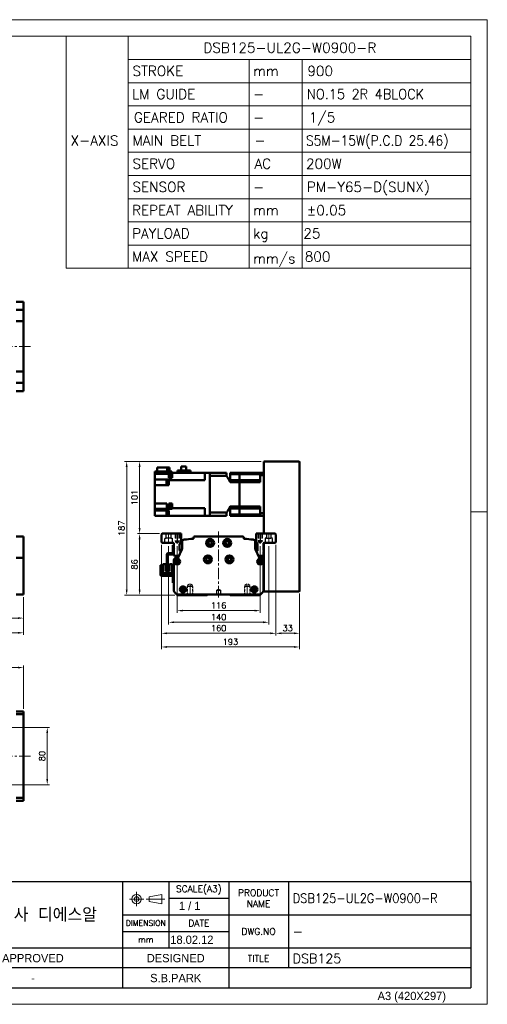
# Model space of a CAD drawing. Header units: millimetres. Extents: x 46891 to 50493, y 6223 to 9905.
# Tile 4 of 4: x 49839 to 50493, y 8529 to 9905. Entities that reach past the tile are written whole.
import ezdxf
from ezdxf.enums import TextEntityAlignment as Align

# ---------------------------------------------------------------- set-up
doc = ezdxf.new("R2010")
doc.units = ezdxf.units.MM
doc.header["$LTSCALE"] = 0.5
for name, pattern in [('CENTER', [50.8, 31.75, -6.35, 6.35, -6.35]), ('HIDDEN', [9.525, 6.35, -3.175]), ('HIDDENX2', [19.05, 12.7, -6.35])]:
    doc.linetypes.add(name, pattern=pattern)
doc.layers.get('0').update_dxf_attribs({"lineweight": 20})
doc.layers.add('1', color=1, linetype='CENTER', lineweight=13)
doc.layers.add('외형선(ISO)', color=7, linetype='Continuous', lineweight=50)
for name, color, linetype in [('2', 2, 'HIDDENX2'), ('3', 3, 'Continuous'), ('C', 1, 'CENTER')]:
    doc.layers.add(name, color=color, linetype=linetype)
doc.styles.add('ACISOGDT', font='amgdt.shx')
doc.styles.add('DSR TEXT', font='romans.shx', dxfattribs={"bigfont": 'whgtxt.shx'})
doc.styles.get("Standard").update_dxf_attribs({"font": 'romans.shx', "bigfont": 'whgtxt.shx'})
doc.dimstyles.new('DSR', dxfattribs={"dimscale": 2, "dimtxt": 3, "dimasz": 3, "dimexe": 0.5, "dimexo": 0.5, "dimgap": 0.5, "dimtad": 1, "dimdsep": 46, "dimtxsty": 'Standard', "dimcen": 2.5, "dimclrd": 4, "dimclre": 4, "dimclrt": 2, "dimadec": 0, "dimazin": 2, "dimtfac": 1, "dimtmove": 0, "dimatfit": 3, "dimfxl": 0, "dimlwd": -1, "dimlwe": -1, "dimarcsym": 0})

# ---------------------------------------------------------------- blocks, each defined once
blk = doc.blocks.new('A$C13F00394')
for p, q in [((109.11, 28.14), (105.34, 27.43)), ((105.34, 27.43), (105.34, 26.01)), ((109.11, 25.3), (109.11, 28.14)), ((105.34, 26.01), (109.11, 25.3))]:
    blk.add_line(p, q)
for radius in [1.42, 0.71]:
    blk.add_circle((101.56, 26.76), radius)
at = {"layer": '1'}
for p, q in [((103.69, 26.76), (99.44, 26.76)), ((101.56, 28.89), (101.56, 24.63)), ((104.41, 26.76), (110.04, 26.76))]:
    blk.add_line(p, q, dxfattribs=at)
at = {"layer": '3'}
for p, q in [((0, 32), (202.32, 32)), ((97.32, 32), (97.32, 12)), ((111.32, 32), (111.32, 12)), ((129.32, 32), (129.32, 0)), ((147.32, 32), (147.32, 6)), ((202.32, 32), (202.32, 0)), ((111.32, 27), (129.32, 27)), ((97.32, 22), (202.32, 22)), ((97.32, 17), (129.32, 17)), ((0, 12), (129.32, 12)), ((97.32, 12), (97.32, 0)), ((129.32, 12), (202.32, 12)), ((97.32, 6), (43.43, 6)), ((129.32, 6), (97.32, 6)), ((202.32, 6), (129.32, 6)), ((0, 0), (202.32, 0))]:
    blk.add_line(p, q, dxfattribs=at)
at = {"color": 7, "style": 'ACISOGDT'}
for s, p in [('APPROVED', (70.28, 8.93)), ('DESIGNED', (113.35, 8.93))]:
    blk.add_text(s, height=2.5, dxfattribs=at).set_placement(p, align=Align.MIDDLE_CENTER)
at = {"color": 7, "attachment_point": 5, "style": 'DSR TEXT'}
for s, insert, char_height in [('SCALE(A3)', (120.32, 29.5), 2), ('PRODUCT\\PNAME', (138.32, 27), 2), ('주식회사 디에스알', (70.37, 22), 4.2), ('DIMENSION', (104.32, 19.5), 1.7), ('DATE', (120.32, 19.5), 2), ('DWG.NO', (138.32, 17), 2), ('mm', (104.32, 14.5), 1.8), ('TITLE', (138.32, 8.83), 2)]:
    blk.add_mtext(s, dxfattribs=dict(at, insert=insert, char_height=char_height))
blk = doc.blocks.new('A$C1C1952E1')
for p, q in [((293, 292), (293, 222)), ((311.67, 292), (311.67, 222)), ((311.67, 285), (415, 285)), ((348.18, 285), (348.18, 222)), ((364.13, 285), (364.13, 222)), ((311.67, 278), (415, 278)), ((311.67, 271), (415, 271)), ((311.67, 264), (415, 264)), ((311.67, 257), (415, 257)), ((311.67, 250), (415, 250)), ((311.67, 243), (415, 243)), ((311.67, 236), (415, 236)), ((311.67, 229), (415, 229)), ((293, 222), (415, 222))]:
    blk.add_line(p, q)
at = {"color": 1}
blk.add_lwpolyline([(0, 0), (420, 0), (420, 297), (0, 297)], close=True, dxfattribs=at)
at = {"color": 3}
blk.add_lwpolyline([(5, 5), (415, 5), (415, 292), (5, 292)], close=True, dxfattribs=at)
at = {"color": 7, "style": 'ACISOGDT'}
blk.add_text('A3 (420X297)', height=2.5, dxfattribs=at).set_placement((386.91, 1.28))
blk = doc.blocks.new('t8')
at = {"color": 2, "linetype": 'HIDDEN'}
for p, q in [((-4, 0), (-4, -12)), ((-3.4, -0.6), (-4, 0)), ((3.4, -0.6), (4, 0)), ((4, 0), (4, -12)), ((-4, -12), (4, -12)), ((-4, -12), (-3.4, -13)), ((-3.4, -0.6), (3.4, -0.6)), ((-3.4, -0.6), (-3.4, -14)), ((3.4, -0.6), (3.4, -14)), ((4, -12), (3.4, -13)), ((-3.4, -14), (3.4, -14)), ((-3.4, -14), (0, -16)), ((3.4, -14), (0, -16))]:
    blk.add_line(p, q, dxfattribs=at)
at = {"color": 1, "linetype": 'CENTER'}
blk.add_line((0, 1.4), (0, -17.1), dxfattribs=at)
blk = doc.blocks.new('*D96')
at = {"color": 1, "linetype": 'ByBlock'}
for p, q in [((50059.2, 9169.4), (50059.2, 9076.2)), ((50175.2, 9169.4), (50175.2, 9076.2)), ((50067, 9079.2), (50167.4, 9079.2))]:
    blk.add_line(p, q, dxfattribs=at)
at = {"color": 1}
for points in [[(50067, 9080.5), (50067, 9077.9), (50059.2, 9079.2)], [(50167.4, 9080.5), (50167.4, 9077.9), (50175.2, 9079.2)]]:
    blk.add_solid(points, dxfattribs=at)
at = {"layer": 'Defpoints', "color": 0}
for p in [(50059.2, 9173), (50175.2, 9173), (50175.2, 9079.2)]:
    blk.add_point(p, dxfattribs=at)
at = {"color": 3, "insert": (50117.2, 9086.4), "char_height": 8.4, "attachment_point": 5, "style": 'DSR TEXT'}
blk.add_mtext('116', dxfattribs=at)
blk = doc.blocks.new('*D97')
at = {"color": 1, "linetype": 'ByBlock'}
for p, q in [((50047.2, 9169.2), (50047.2, 9059.9)), ((50187.2, 9169.2), (50187.2, 9059.9)), ((50055, 9062.9), (50179.4, 9062.9))]:
    blk.add_line(p, q, dxfattribs=at)
at = {"color": 1}
for points in [[(50055, 9064.2), (50055, 9061.6), (50047.2, 9062.9)], [(50179.4, 9064.2), (50179.4, 9061.6), (50187.2, 9062.9)]]:
    blk.add_solid(points, dxfattribs=at)
at = {"layer": 'Defpoints', "color": 0}
for p in [(50047.2, 9172.8), (50187.2, 9172.8), (50187.2, 9062.9)]:
    blk.add_point(p, dxfattribs=at)
at = {"color": 3, "insert": (50117.2, 9070.1), "char_height": 8.4, "attachment_point": 5, "style": 'DSR TEXT'}
blk.add_mtext('140', dxfattribs=at)
blk = doc.blocks.new('*D98')
at = {"color": 1, "linetype": 'ByBlock'}
for p, q in [((50037.2, 9171.2), (50037.2, 9044.5)), ((50197.2, 9171.2), (50197.2, 9044.5)), ((50045, 9047.5), (50189.4, 9047.5))]:
    blk.add_line(p, q, dxfattribs=at)
at = {"color": 1}
for points in [[(50045, 9048.8), (50045, 9046.2), (50037.2, 9047.5)], [(50189.4, 9048.8), (50189.4, 9046.2), (50197.2, 9047.5)]]:
    blk.add_solid(points, dxfattribs=at)
at = {"layer": 'Defpoints', "color": 0}
for p in [(50037.2, 9174.8), (50197.2, 9174.8), (50197.2, 9047.5)]:
    blk.add_point(p, dxfattribs=at)
at = {"color": 3, "insert": (50117.2, 9054.7), "char_height": 8.4, "attachment_point": 5, "style": 'DSR TEXT'}
blk.add_mtext('160', dxfattribs=at)
blk = doc.blocks.new('*D99')
at = {"color": 1, "linetype": 'ByBlock'}
for p, q in [((50197.2, 9171.2), (50197.2, 9044.5)), ((50230.2, 9103.2), (50230.2, 9044.5)), ((50205, 9047.5), (50222.4, 9047.5))]:
    blk.add_line(p, q, dxfattribs=at)
at = {"color": 1}
for points in [[(50205, 9048.8), (50205, 9046.2), (50197.2, 9047.5)], [(50222.4, 9048.8), (50222.4, 9046.2), (50230.2, 9047.5)]]:
    blk.add_solid(points, dxfattribs=at)
at = {"layer": 'Defpoints', "color": 0}
for p in [(50197.2, 9174.8), (50230.2, 9106.8), (50230.2, 9047.5)]:
    blk.add_point(p, dxfattribs=at)
at = {"color": 3, "insert": (50213.7, 9054.7), "char_height": 8.4, "attachment_point": 5, "style": 'DSR TEXT'}
blk.add_mtext('33', dxfattribs=at)
blk = doc.blocks.new('*D100')
at = {"color": 1, "linetype": 'ByBlock'}
for p, q in [((50037.2, 9171.2), (50037.2, 9025.4)), ((50230.2, 9103.2), (50230.2, 9025.4)), ((50045, 9028.4), (50222.4, 9028.4))]:
    blk.add_line(p, q, dxfattribs=at)
at = {"color": 1}
for points in [[(50045, 9029.7), (50045, 9027.1), (50037.2, 9028.4)], [(50222.4, 9029.7), (50222.4, 9027.1), (50230.2, 9028.4)]]:
    blk.add_solid(points, dxfattribs=at)
at = {"layer": 'Defpoints', "color": 0}
for p in [(50037.2, 9174.8), (50230.2, 9106.8), (50230.2, 9028.4)]:
    blk.add_point(p, dxfattribs=at)
at = {"color": 3, "insert": (50133.7, 9035.6), "char_height": 8.4, "attachment_point": 5, "style": 'DSR TEXT'}
blk.add_mtext('193', dxfattribs=at)
blk = doc.blocks.new('*D101')
at = {"color": 1, "linetype": 'ByBlock'}
for p, q in [((50034.6, 9186.8), (50003.8, 9186.8)), ((50006.8, 9179), (50006.8, 9108.6)), ((50056.1, 9100.8), (50003.8, 9100.8))]:
    blk.add_line(p, q, dxfattribs=at)
at = {"color": 1}
for points in [[(50005.5, 9179), (50008.1, 9179), (50006.8, 9186.8)], [(50005.5, 9108.6), (50008.1, 9108.6), (50006.8, 9100.8)]]:
    blk.add_solid(points, dxfattribs=at)
at = {"layer": 'Defpoints', "color": 0}
for p in [(50038.2, 9186.8), (50006.8, 9100.8), (50059.7, 9100.8)]:
    blk.add_point(p, dxfattribs=at)
at = {"color": 3, "insert": (49999.6, 9143.8), "char_height": 8.4, "attachment_point": 5, "rotation": 90, "style": 'DSR TEXT'}
blk.add_mtext('86', dxfattribs=at)
blk = doc.blocks.new('*D102')
at = {"color": 1, "linetype": 'ByBlock'}
for p, q in [((50176.6, 9287.8), (50003.8, 9287.8)), ((50006.8, 9194.6), (50006.8, 9280)), ((50034.6, 9186.8), (50003.8, 9186.8))]:
    blk.add_line(p, q, dxfattribs=at)
at = {"color": 1}
for points in [[(50005.5, 9280), (50008.1, 9280), (50006.8, 9287.8)], [(50005.5, 9194.6), (50008.1, 9194.6), (50006.8, 9186.8)]]:
    blk.add_solid(points, dxfattribs=at)
at = {"layer": 'Defpoints', "color": 0}
for p in [(50006.8, 9287.8), (50180.2, 9287.8), (50038.2, 9186.8)]:
    blk.add_point(p, dxfattribs=at)
at = {"color": 3, "insert": (49999.6, 9237.3), "char_height": 8.4, "attachment_point": 5, "rotation": 90, "style": 'DSR TEXT'}
blk.add_mtext('101', dxfattribs=at)
blk = doc.blocks.new('*D103')
at = {"color": 1, "linetype": 'ByBlock'}
for p, q in [((50176.6, 9287.8), (49985.7, 9287.8)), ((49988.7, 9280), (49988.7, 9108.6)), ((50056.1, 9100.8), (49985.7, 9100.8))]:
    blk.add_line(p, q, dxfattribs=at)
at = {"color": 1}
for points in [[(49987.4, 9280), (49990, 9280), (49988.7, 9287.8)], [(49987.4, 9108.6), (49990, 9108.6), (49988.7, 9100.8)]]:
    blk.add_solid(points, dxfattribs=at)
at = {"layer": 'Defpoints', "color": 0}
for p in [(50180.2, 9287.8), (49988.7, 9100.8), (50059.7, 9100.8)]:
    blk.add_point(p, dxfattribs=at)
at = {"color": 3, "insert": (49981.5, 9194.3), "char_height": 8.4, "attachment_point": 5, "rotation": 90, "style": 'DSR TEXT'}
blk.add_mtext('187', dxfattribs=at)
blk = doc.blocks.new('*D106')
at = {"color": 1, "linetype": 'ByBlock'}
for p, q in [((49699.5, 9139.2), (49699.5, 9065.8)), ((49844.5, 9098.2), (49844.5, 9065.8)), ((49836.7, 9068.8), (49707.3, 9068.8))]:
    blk.add_line(p, q, dxfattribs=at)
at = {"color": 1}
for points in [[(49707.3, 9070.1), (49707.3, 9067.5), (49699.5, 9068.8)], [(49836.7, 9070.1), (49836.7, 9067.5), (49844.5, 9068.8)]]:
    blk.add_solid(points, dxfattribs=at)
at = {"layer": 'Defpoints', "color": 0}
for p in [(49699.5, 9142.8), (49844.5, 9101.8), (49699.5, 9068.8)]:
    blk.add_point(p, dxfattribs=at)
at = {"color": 3, "insert": (49772, 9076), "char_height": 8.4, "attachment_point": 5, "style": 'DSR TEXT'}
blk.add_mtext('145', dxfattribs=at)
blk = doc.blocks.new('*D107')
at = {"color": 1, "linetype": 'ByBlock'}
for p, q in [((48644.5, 9098.2), (48644.5, 9045.2)), ((49844.5, 9098.2), (49844.5, 9045.2)), ((49836.7, 9048.2), (48652.3, 9048.2))]:
    blk.add_line(p, q, dxfattribs=at)
at = {"color": 1}
for points in [[(48652.3, 9049.5), (48652.3, 9046.9), (48644.5, 9048.2)], [(49836.7, 9049.5), (49836.7, 9046.9), (49844.5, 9048.2)]]:
    blk.add_solid(points, dxfattribs=at)
at = {"layer": 'Defpoints', "color": 0}
for p in [(48644.5, 9101.8), (49844.5, 9101.8), (48644.5, 9048.2)]:
    blk.add_point(p, dxfattribs=at)
at = {"color": 3, "insert": (49244.5, 9055.4), "char_height": 8.4, "attachment_point": 5, "style": 'DSR TEXT'}
blk.add_mtext('1200', dxfattribs=at)
blk = doc.blocks.new('*D116')
at = {"color": 1, "linetype": 'ByBlock'}
for p, q in [((49784.5, 8927.1), (49784.5, 9002.6)), ((49792.3, 8999.6), (49836.7, 8999.6)), ((49844.5, 8942), (49844.5, 9002.6))]:
    blk.add_line(p, q, dxfattribs=at)
at = {"color": 1}
for points in [[(49792.3, 9000.9), (49792.3, 8998.3), (49784.5, 8999.6)], [(49836.7, 9000.9), (49836.7, 8998.3), (49844.5, 8999.6)]]:
    blk.add_solid(points, dxfattribs=at)
at = {"layer": 'Defpoints', "color": 0}
for p in [(49844.5, 8999.6), (49844.5, 8938.4), (49784.5, 8923.5)]:
    blk.add_point(p, dxfattribs=at)
at = {"color": 3, "insert": (49814.5, 9006.8), "char_height": 8.4, "attachment_point": 5, "style": 'DSR TEXT'}
blk.add_mtext('60', dxfattribs=at)
blk = doc.blocks.new('*D118')
at = {"color": 1, "linetype": 'ByBlock'}
for p, q in [((49794.1, 8915.9), (49880.7, 8915.9)), ((49877.7, 8908.1), (49877.7, 8843.7)), ((49794.1, 8835.9), (49880.7, 8835.9))]:
    blk.add_line(p, q, dxfattribs=at)
at = {"color": 1}
for points in [[(49876.4, 8908.1), (49879, 8908.1), (49877.7, 8915.9)], [(49876.4, 8843.7), (49879, 8843.7), (49877.7, 8835.9)]]:
    blk.add_solid(points, dxfattribs=at)
at = {"layer": 'Defpoints', "color": 0}
for p in [(49790.5, 8915.9), (49790.5, 8835.9), (49877.7, 8835.9)]:
    blk.add_point(p, dxfattribs=at)
at = {"color": 3, "insert": (49870.5, 8875.9), "char_height": 8.4, "attachment_point": 5, "rotation": 90, "style": 'DSR TEXT'}
blk.add_mtext('80', dxfattribs=at)

msp = doc.modelspace()

# ---------------------------------------------------------------- linework, layer by layer
at = {"color": 1}
msp.add_line((50492.61532, 9217.02572), (50469.44932, 9217.02572), dxfattribs=at)
at = {"layer": '1'}
for p, q in [((49854.46234, 9448.43234), (48634.46234, 9448.43234)), ((50047.23612, 9187.8134), (50047.23612, 9172.8134)), ((50117.23612, 9189.8134), (50117.23612, 9096.8134)), ((50187.23612, 9187.8134), (50187.23612, 9172.8134)), ((49854.46234, 8875.91938), (48634.46234, 8875.91938))]:
    msp.add_line(p, q, dxfattribs=at)
at = {"layer": '2'}
for p, q in [((50041.98612, 9173.8134), (50041.98612, 9180.3134)), ((50041.98612, 9180.3134), (50043.93612, 9180.3134)), ((50043.93612, 9180.3134), (50043.93612, 9186.8134)), ((50050.53612, 9180.3134), (50043.93612, 9180.3134)), ((50050.53612, 9186.8134), (50050.53612, 9180.3134)), ((50050.53612, 9180.3134), (50052.48612, 9180.3134)), ((50052.48612, 9180.3134), (50052.48612, 9173.8134)), ((50056.23612, 9186.8134), (50056.23612, 9176.8134)), ((50056.73612, 9186.3134), (50056.23612, 9186.8134)), ((50056.73612, 9186.3134), (50056.73612, 9175.3134)), ((50056.73612, 9186.3134), (50061.73612, 9186.3134)), ((50061.73612, 9186.3134), (50062.23612, 9186.8134)), ((50061.73612, 9186.3134), (50061.73612, 9175.3134)), ((50062.23612, 9186.8134), (50062.23612, 9176.8134)), ((50172.23612, 9186.8134), (50172.23612, 9176.8134)), ((50172.73612, 9186.3134), (50172.23612, 9186.8134)), ((50172.73612, 9186.3134), (50172.73612, 9175.3134)), ((50177.73612, 9186.3134), (50172.73612, 9186.3134)), ((50177.73612, 9186.3134), (50178.23612, 9186.8134)), ((50177.73612, 9186.3134), (50177.73612, 9175.3134)), ((50178.23612, 9186.8134), (50178.23612, 9176.8134)), ((50183.93612, 9180.3134), (50181.98612, 9180.3134)), ((50181.98612, 9180.3134), (50181.98612, 9173.8134)), ((50183.93612, 9186.8134), (50183.93612, 9180.3134)), ((50183.93612, 9180.3134), (50190.53612, 9180.3134)), ((50190.53612, 9180.3134), (50190.53612, 9186.8134)), ((50192.48612, 9180.3134), (50190.53612, 9180.3134)), ((50192.48612, 9173.8134), (50192.48612, 9180.3134)), ((50056.23612, 9176.8134), (50062.23612, 9176.8134)), ((50056.23612, 9176.8134), (50056.73612, 9175.94738)), ((50056.73612, 9175.3134), (50059.23612, 9173.87003)), ((50056.73612, 9175.3134), (50061.73612, 9175.3134)), ((50061.73612, 9175.3134), (50059.23612, 9173.87003)), ((50062.23612, 9176.8134), (50061.73612, 9175.94738)), ((50178.23612, 9176.8134), (50172.23612, 9176.8134)), ((50172.23612, 9176.8134), (50172.73612, 9175.94738)), ((50177.73612, 9175.3134), (50172.73612, 9175.3134)), ((50172.73612, 9175.3134), (50175.23612, 9173.87003)), ((50177.73612, 9175.3134), (50175.23612, 9173.87003)), ((50178.23612, 9176.8134), (50177.73612, 9175.94738)), ((50114.73612, 9107.8134), (50117.23612, 9109.31556)), ((50114.73612, 9101.8134), (50114.73612, 9107.8134)), ((50114.73612, 9107.8134), (50119.73612, 9107.8134)), ((50119.73612, 9101.8134), (50114.73612, 9101.8134)), ((50117.23612, 9109.31556), (50119.73612, 9107.8134)), ((50119.73612, 9107.8134), (50119.73612, 9101.8134))]:
    msp.add_line(p, q, dxfattribs=at)
at = {"layer": '3'}
for p in [(50469.44932, 8700.42392), (49532.07206, 8552.16152)]:
    msp.add_line(p, (50469.44932, 8552.16152), dxfattribs=at)
at = {"layer": 'C'}
for p, q in [((50059.23612, 9187.96473), (50059.23612, 9172.98515)), ((50175.23612, 9187.96473), (50175.23612, 9172.98515))]:
    msp.add_line(p, q, dxfattribs=at)
at = {"layer": '외형선(ISO)'}
for p, q in [((49834.46234, 9510.93234), (49844.46234, 9510.93234)), ((49844.46234, 9507.93234), (49844.46234, 9510.93234)), ((49834.46234, 9499.43234), (49844.46234, 9499.43234)), ((49844.46234, 9507.93234), (49844.46234, 9506.07217)), ((49844.46234, 9506.07217), (49844.46234, 9505.16421)), ((49844.46234, 9505.16421), (49844.46234, 9499.89254)), ((49844.46234, 9499.89254), (49844.46234, 9499.43234)), ((49844.46234, 9496.72383), (49844.46234, 9499.43234)), ((49844.46234, 9484.12384), (49844.46234, 9496.72383)), ((49834.46234, 9483.65974), (49844.46234, 9483.65974)), ((49844.46234, 9484.12384), (49844.46234, 9483.65974)), ((49844.46234, 9481.65974), (49844.46234, 9483.65974)), ((49844.46234, 9481.65974), (49844.46234, 9415.20493)), ((49834.46234, 9413.20493), (49844.46234, 9413.20493)), ((49844.46234, 9413.20493), (49844.46234, 9415.20493)), ((49844.46234, 9413.20493), (49844.46234, 9412.74083)), ((49844.46234, 9400.14084), (49844.46234, 9412.74083)), ((49844.46234, 9397.43234), (49844.46234, 9400.14084)), ((49834.46234, 9397.43234), (49844.46234, 9397.43234)), ((49834.46234, 9385.93234), (49844.46234, 9385.93234)), ((49844.46234, 9397.43234), (49844.46234, 9396.97213)), ((49844.46234, 9396.97213), (49844.46234, 9391.70046)), ((49844.46234, 9391.70046), (49844.46234, 9390.7925)), ((49844.46234, 9390.7925), (49844.46234, 9388.93234)), ((49844.46234, 9385.93234), (49844.46234, 9388.93234)), ((50045.36382, 9279.3134), (50031.53618, 9279.3134)), ((50031.53618, 9279.3134), (50031.53618, 9273.8134)), ((50045.36382, 9273.8134), (50045.36382, 9279.3134)), ((50048.33607, 9279.3134), (50045.36382, 9279.3134)), ((50048.33607, 9279.3134), (50048.33607, 9273.8134)), ((50077.83613, 9275.2134), (50059.48613, 9275.2134)), ((50059.48613, 9271.8134), (50059.48613, 9275.2134)), ((50072.06113, 9280.6134), (50064.61113, 9280.6134)), ((50064.61113, 9280.6134), (50064.61113, 9275.2134)), ((50072.06113, 9275.2134), (50072.06113, 9280.6134)), ((50077.83613, 9275.2134), (50077.83613, 9271.8134)), ((50180.23613, 9286.8134), (50180.23613, 9287.8134)), ((50229.23613, 9287.8134), (50180.23613, 9287.8134)), ((50180.23613, 9186.8134), (50180.23613, 9286.8134)), ((50230.23613, 9106.8134), (50230.23613, 9286.8134)), ((50028.13613, 9270.3134), (50028.13613, 9273.8134)), ((50028.13613, 9273.8134), (50051.63613, 9273.8134)), ((50028.13613, 9266.25343), (50028.13613, 9270.3134)), ((50051.63613, 9270.3134), (50028.13613, 9270.3134)), ((50028.13613, 9266.25343), (50028.13613, 9262.32148)), ((50028.13613, 9257.8134), (50028.13613, 9262.32148)), ((50028.13613, 9262.32148), (50047.63613, 9262.32148)), ((50044.43613, 9255.30937), (50044.43613, 9260.90937)), ((50046.43613, 9260.90937), (50044.43613, 9260.90937)), ((50046.43613, 9255.15937), (50046.43613, 9261.05937)), ((50047.13613, 9261.05937), (50046.43613, 9261.05937)), ((50047.13613, 9255.10937), (50047.13613, 9261.10937)), ((50047.63613, 9261.10937), (50047.13613, 9261.10937)), ((50047.63613, 9270.3134), (50047.63613, 9266.25343)), ((50047.63613, 9264.81806), (50047.63613, 9266.25343)), ((50052.13613, 9264.81806), (50047.63613, 9264.81806)), ((50047.63613, 9262.32148), (50047.63613, 9261.77208)), ((50047.63613, 9261.37277), (50047.63613, 9261.77208)), ((50097.73613, 9261.37277), (50047.63613, 9261.37277)), ((50047.63613, 9261.37277), (50047.63613, 9254.3134)), ((50049.43613, 9266.09832), (50049.43613, 9270.3134)), ((50051.43613, 9266.09832), (50049.43613, 9266.09832)), ((50051.43613, 9265.94832), (50051.43613, 9270.3134)), ((50052.13613, 9265.94832), (50051.43613, 9265.94832)), ((50051.63613, 9273.8134), (50051.63613, 9270.3134)), ((50052.13613, 9271.84832), (50051.63613, 9271.84832)), ((50052.13613, 9271.84832), (50052.13613, 9271.8134)), ((50052.13613, 9266.25343), (50052.13613, 9271.8134)), ((50097.73613, 9271.8134), (50052.13613, 9271.8134)), ((50052.13613, 9266.25343), (50052.13613, 9264.81806)), ((50097.73613, 9267.3134), (50097.73613, 9271.8134)), ((50097.73613, 9271.8134), (50104.73613, 9271.8134)), ((50097.73613, 9267.3134), (50097.73613, 9261.37277)), ((50128.23613, 9271.8134), (50104.73613, 9271.8134)), ((50104.73613, 9271.8134), (50104.73613, 9271.80893)), ((50104.73613, 9271.80893), (50104.73613, 9267.51395)), ((50104.73613, 9267.51395), (50104.73613, 9267.50873)), ((50128.23613, 9267.50873), (50104.73613, 9267.50873)), ((50104.73613, 9216.11807), (50104.73613, 9267.50873)), ((50104.73613, 9267.3134), (50104.73613, 9216.3134)), ((50128.23613, 9271.8134), (50128.23613, 9267.50873)), ((50133.23613, 9271.8134), (50133.23613, 9270.10099)), ((50146.23613, 9271.8134), (50133.23613, 9271.8134)), ((50133.23613, 9261.5634), (50133.23613, 9270.10099)), ((50146.23613, 9270.10099), (50133.23613, 9270.10099)), ((50133.23613, 9261.5634), (50133.23613, 9258.85013)), ((50146.23613, 9261.5634), (50133.23613, 9261.5634)), ((50146.23613, 9270.10099), (50146.23613, 9271.8134)), ((50146.23613, 9271.8134), (50175.23613, 9271.8134)), ((50146.23613, 9271.8134), (50146.23613, 9270.10099)), ((50146.23613, 9266.5634), (50146.23613, 9270.10099)), ((50175.23613, 9270.10099), (50146.23613, 9270.10099)), ((50146.23613, 9266.5634), (50146.23613, 9270.10099)), ((50146.23613, 9261.5634), (50146.23613, 9266.5634)), ((50146.23613, 9261.5634), (50146.23613, 9266.5634)), ((50146.23613, 9258.85013), (50146.23613, 9261.5634)), ((50175.23613, 9261.5634), (50146.23613, 9261.5634)), ((50146.23613, 9261.5634), (50146.23613, 9258.85013)), ((50175.23613, 9271.8134), (50175.23613, 9268.27092)), ((50180.23613, 9271.8134), (50175.23613, 9271.8134)), ((50175.23613, 9258.85013), (50175.23613, 9268.27092)), ((50180.23613, 9268.27092), (50175.23613, 9268.27092)), ((50028.13613, 9257.8134), (50028.13613, 9254.3134)), ((50028.13613, 9229.0134), (50028.13613, 9254.3134)), ((50047.63613, 9254.3134), (50028.13613, 9254.3134)), ((50046.43613, 9255.30937), (50044.43613, 9255.30937)), ((50047.13613, 9255.15937), (50046.43613, 9255.15937)), ((50047.63613, 9255.10937), (50047.13613, 9255.10937)), ((50146.23613, 9258.85013), (50133.23613, 9258.85013)), ((50146.23613, 9224.77668), (50146.23613, 9258.85013)), ((50146.23613, 9258.85013), (50175.23613, 9258.85013)), ((50146.23613, 9224.77668), (50146.23613, 9258.85013)), ((50028.13613, 9229.0134), (50028.13613, 9225.5134)), ((50044.63613, 9229.0134), (50028.13613, 9229.0134)), ((50028.13613, 9221.53478), (50028.13613, 9225.5134)), ((50028.13613, 9221.53478), (50028.13613, 9219.3134)), ((50044.63613, 9221.53478), (50028.13613, 9221.53478)), ((50044.63613, 9229.0134), (50044.63613, 9222.25404)), ((50044.63613, 9222.25404), (50047.63613, 9222.25404)), ((50044.63613, 9221.85473), (50044.63613, 9222.25404)), ((50044.63613, 9221.85473), (50044.63613, 9221.53478)), ((50047.63613, 9222.25404), (50047.63613, 9229.0134)), ((50047.63613, 9229.0134), (50052.13613, 9229.0134)), ((50047.63613, 9222.25404), (50047.63613, 9221.85473)), ((50047.63613, 9221.53478), (50047.63613, 9221.85473)), ((50052.13613, 9221.53478), (50047.63613, 9221.53478)), ((50049.43613, 9222.35065), (50049.43613, 9227.95065)), ((50051.43613, 9227.95065), (50049.43613, 9227.95065)), ((50051.43613, 9222.35065), (50049.43613, 9222.35065)), ((50051.43613, 9222.20065), (50051.43613, 9228.10065)), ((50052.13613, 9228.10065), (50051.43613, 9228.10065)), ((50052.13613, 9222.20065), (50051.43613, 9222.20065)), ((50052.13613, 9225.60319), (50052.13613, 9229.0134)), ((50052.13613, 9225.60319), (50052.13613, 9224.69812)), ((50052.13613, 9222.25404), (50052.13613, 9224.69812)), ((50052.13613, 9221.85473), (50052.13613, 9222.25404)), ((50097.73613, 9222.25404), (50052.13613, 9222.25404)), ((50052.13613, 9221.85473), (50052.13613, 9221.53478)), ((50097.73613, 9222.25404), (50097.73613, 9216.3134)), ((50133.23613, 9224.77668), (50133.23613, 9222.0634)), ((50146.23613, 9224.77668), (50133.23613, 9224.77668)), ((50133.23613, 9222.0634), (50133.23613, 9213.52582)), ((50146.23613, 9222.0634), (50133.23613, 9222.0634)), ((50146.23613, 9222.0634), (50146.23613, 9224.77668)), ((50146.23613, 9224.77668), (50175.23613, 9224.77668)), ((50146.23613, 9224.77668), (50146.23613, 9222.0634)), ((50146.23613, 9217.0634), (50146.23613, 9222.0634)), ((50175.23613, 9222.0634), (50146.23613, 9222.0634)), ((50146.23613, 9217.0634), (50146.23613, 9222.0634)), ((50175.23613, 9215.35589), (50175.23613, 9224.77668)), ((50028.13613, 9219.3134), (50028.13613, 9215.8134)), ((50047.63613, 9219.3134), (50028.13613, 9219.3134)), ((50028.13613, 9211.8134), (50028.13613, 9215.8134)), ((50047.63613, 9211.8134), (50028.13613, 9211.8134)), ((50044.43613, 9212.5247), (50044.43613, 9218.1247)), ((50046.43613, 9218.1247), (50044.43613, 9218.1247)), ((50046.43613, 9212.5247), (50044.43613, 9212.5247)), ((50046.43613, 9212.3747), (50046.43613, 9218.2747)), ((50047.13613, 9218.2747), (50046.43613, 9218.2747)), ((50047.13613, 9212.3747), (50046.43613, 9212.3747)), ((50047.13613, 9212.3247), (50047.13613, 9218.3247)), ((50047.63613, 9218.3247), (50047.13613, 9218.3247)), ((50047.63613, 9212.3247), (50047.13613, 9212.3247)), ((50047.63613, 9219.3134), (50047.63613, 9217.37338)), ((50047.63613, 9211.8134), (50047.63613, 9217.37338)), ((50097.73613, 9211.8134), (50047.63613, 9211.8134)), ((50051.43613, 9211.77849), (50051.43613, 9211.8134)), ((50052.13613, 9211.77849), (50051.43613, 9211.77849)), ((50052.13613, 9211.8134), (50052.13613, 9211.77849)), ((50097.73613, 9211.8134), (50097.73613, 9216.3134)), ((50097.73613, 9211.8134), (50104.73613, 9211.8134)), ((50128.23613, 9216.11807), (50104.73613, 9216.11807)), ((50104.73613, 9216.11807), (50104.73613, 9216.11286)), ((50104.73613, 9216.11286), (50104.73613, 9211.81788)), ((50104.73613, 9211.81788), (50104.73613, 9211.8134)), ((50128.23613, 9211.8134), (50104.73613, 9211.8134)), ((50128.23613, 9216.11807), (50128.23613, 9211.8134)), ((50133.23613, 9213.52582), (50133.23613, 9211.8134)), ((50146.23613, 9213.52582), (50133.23613, 9213.52582)), ((50146.23613, 9211.8134), (50133.23613, 9211.8134)), ((50146.23613, 9213.52582), (50146.23613, 9217.0634)), ((50146.23613, 9213.52582), (50146.23613, 9217.0634)), ((50146.23613, 9211.8134), (50146.23613, 9213.52582)), ((50175.23613, 9213.52582), (50146.23613, 9213.52582)), ((50146.23613, 9213.52582), (50146.23613, 9211.8134)), ((50146.23613, 9211.8134), (50175.23613, 9211.8134)), ((50175.23613, 9215.35589), (50175.23613, 9211.8134)), ((50180.23613, 9215.35589), (50175.23613, 9215.35589)), ((50180.23613, 9211.8134), (50175.23613, 9211.8134)), ((49834.46234, 9182.8134), (49844.46234, 9182.8134)), ((49844.46234, 9180.8134), (49844.46234, 9182.8134)), ((49844.46234, 9180.8134), (49844.46234, 9180.02888)), ((49844.46234, 9180.02888), (49844.46234, 9179.53018)), ((49844.46234, 9178.4617), (49844.46234, 9179.53018)), ((49844.46234, 9175.47589), (49844.46234, 9178.4617)), ((50038.23612, 9186.8134), (50037.23612, 9185.8134)), ((50037.23612, 9185.8134), (50037.23612, 9174.8134)), ((50064.73612, 9186.8134), (50038.23612, 9186.8134)), ((50064.73612, 9175.34222), (50064.73612, 9186.8134)), ((50082.00872, 9180.8134), (50082.00872, 9180.02888)), ((50150.46354, 9182.8134), (50084.00872, 9182.8134)), ((50152.46354, 9180.02888), (50152.46354, 9180.8134)), ((50169.73612, 9186.8134), (50169.73612, 9175.34222)), ((50196.23612, 9186.8134), (50169.73612, 9186.8134)), ((50197.23612, 9185.8134), (50196.23612, 9186.8134)), ((50197.23612, 9174.8134), (50197.23612, 9185.8134)), ((49844.46234, 9175.47589), (49844.46234, 9166.91159)), ((49844.46234, 9166.91159), (49844.46234, 9164.8163)), ((49844.46234, 9164.8163), (49844.46234, 9153.39435)), ((50037.23612, 9174.8134), (50038.23612, 9173.8134)), ((50038.23612, 9173.8134), (50053.73612, 9173.8134)), ((50053.13612, 9170.8134), (50053.13612, 9159.4134)), ((50054.73612, 9170.8134), (50053.13612, 9170.8134)), ((50054.73612, 9172.8134), (50054.73612, 9166.3134)), ((50054.73612, 9166.3134), (50055.23612, 9165.8134)), ((50054.73612, 9165.3134), (50054.73612, 9166.3134)), ((50055.23612, 9165.8134), (50054.73612, 9165.3134)), ((50054.73612, 9165.3134), (50054.73612, 9164.3134)), ((50065.77592, 9164.8163), (50060.50425, 9153.39435)), ((50062.73612, 9163.3134), (50062.73612, 9171.34222)), ((50066.23613, 9175.47589), (50066.23613, 9166.91159)), ((50168.23613, 9166.91159), (50168.23613, 9175.47589)), ((50171.73612, 9168.8134), (50168.23613, 9168.8134)), ((50173.968, 9153.39435), (50168.69633, 9164.8163)), ((50171.73612, 9171.34222), (50171.73612, 9163.3134)), ((50179.23612, 9165.8134), (50179.73612, 9166.3134)), ((50179.73612, 9165.3134), (50179.23612, 9165.8134)), ((50179.73612, 9166.3134), (50179.73612, 9172.8134)), ((50179.73612, 9171.8134), (50180.23613, 9171.8134)), ((50179.73612, 9164.3134), (50179.73612, 9165.3134)), ((50180.23613, 9106.8134), (50180.23613, 9173.67943)), ((50180.73612, 9173.8134), (50196.23612, 9173.8134)), ((50196.23612, 9173.8134), (50197.23612, 9174.8134)), ((49834.46234, 9152.8134), (49844.46234, 9152.8134)), ((49844.46234, 9153.39435), (49844.46234, 9152.8134)), ((49844.46234, 9149.8134), (49844.46234, 9152.8134)), ((50044.73612, 9137.8134), (50044.73612, 9157.3134)), ((50046.33612, 9157.3134), (50046.33612, 9137.8134)), ((50046.83612, 9159.4134), (50052.63612, 9159.4134)), ((50052.63612, 9157.8134), (50046.83612, 9157.8134)), ((50053.13612, 9159.4134), (50054.67573, 9159.4134)), ((50054.73612, 9164.3134), (50055.23612, 9163.8134)), ((50054.73612, 9163.3134), (50054.73612, 9164.3134)), ((50055.23612, 9163.8134), (50054.73612, 9163.3134)), ((50054.73612, 9163.3134), (50054.73612, 9162.3134)), ((50054.73612, 9162.3134), (50055.23612, 9161.8134)), ((50054.73612, 9161.3134), (50054.73612, 9162.3134)), ((50055.23612, 9161.8134), (50054.73612, 9161.3134)), ((50054.73612, 9161.3134), (50054.73612, 9156.8134)), ((50055.73612, 9155.8134), (50060.23612, 9155.8134)), ((50059.5963, 9152.8134), (50057.73613, 9152.8134)), ((50064.85151, 9162.8134), (50063.23612, 9162.8134)), ((50104.23613, 9152.24317), (50104.23613, 9149.38364)), ((50130.23613, 9152.24317), (50130.23613, 9149.38364)), ((50171.23612, 9162.8134), (50169.62074, 9162.8134)), ((50174.23612, 9155.8134), (50178.73612, 9155.8134)), ((50176.73613, 9152.8134), (50174.87596, 9152.8134)), ((50179.23612, 9163.8134), (50179.73612, 9164.3134)), ((50179.73612, 9163.3134), (50179.23612, 9163.8134)), ((50179.23612, 9161.8134), (50179.73612, 9162.3134)), ((50179.73612, 9161.3134), (50179.23612, 9161.8134)), ((50179.73612, 9162.3134), (50179.73612, 9163.3134)), ((50179.73612, 9156.8134), (50179.73612, 9161.3134)), ((49844.46234, 9149.8134), (49844.46234, 9107.05605)), ((50035.73617, 9139.81356), (50035.73615, 9129.81356)), ((50035.73617, 9139.81356), (50035.73618, 9142.81356)), ((50037.33618, 9142.81356), (50035.73618, 9142.81356)), ((50037.33615, 9129.91356), (50037.33617, 9139.81356)), ((50037.33618, 9142.81356), (50037.33617, 9139.81356)), ((50039.03616, 9144.31356), (50039.03614, 9131.91356)), ((50042.73616, 9144.31355), (50039.03616, 9144.31356)), ((50042.73614, 9134.91355), (50042.73616, 9144.31355)), ((50046.33612, 9137.8134), (50044.73612, 9137.8134)), ((50048.73616, 9144.31354), (50048.73614, 9134.91354)), ((50052.43616, 9144.31353), (50048.73616, 9144.31354)), ((50052.43614, 9131.91353), (50052.43616, 9144.31353)), ((50054.73613, 9149.8134), (50054.73613, 9107.05605)), ((50179.73613, 9107.05605), (50179.73613, 9149.8134)), ((50037.73615, 9127.81356), (50052.63615, 9127.81353)), ((50052.73615, 9129.41353), (50037.83615, 9129.41356)), ((50039.03613, 9129.41356), (50039.03614, 9131.91356)), ((50041.03614, 9131.91355), (50039.03614, 9131.91356)), ((50050.43614, 9131.91353), (50041.03614, 9131.91355)), ((50042.73614, 9135.91355), (50048.73614, 9135.91354)), ((50048.73614, 9135.61354), (50042.73614, 9135.61355)), ((50042.73614, 9134.91355), (50048.73614, 9134.91354)), ((50052.43614, 9131.91353), (50050.43614, 9131.91353)), ((50052.43614, 9131.91353), (50052.43613, 9129.41353)), ((50053.13615, 9127.31353), (50053.13613, 9120.81353)), ((50180.23613, 9124.8134), (50179.73613, 9124.8134)), ((50053.13613, 9117.81353), (50053.13613, 9120.81353)), ((50053.13613, 9117.81353), (50054.73613, 9117.81353)), ((49834.46234, 9101.8134), (49844.46234, 9101.8134)), ((49844.46234, 9104.93472), (49844.46234, 9107.05605)), ((49844.46234, 9104.93472), (49844.46234, 9101.8134)), ((50055.61481, 9104.93472), (50058.73613, 9101.8134)), ((50058.73613, 9101.8134), (50059.73613, 9100.8134)), ((50058.73613, 9101.8134), (50175.73613, 9101.8134)), ((50059.73613, 9100.8134), (50101.23613, 9100.8134)), ((50101.23613, 9100.8134), (50102.08968, 9101.66696)), ((50132.38257, 9101.66696), (50133.23613, 9100.8134)), ((50133.23613, 9100.8134), (50174.73613, 9100.8134)), ((50174.73613, 9100.8134), (50175.73613, 9101.8134)), ((50175.73613, 9101.8134), (50178.85745, 9104.93472)), ((50180.23613, 9105.8134), (50180.23613, 9106.8134)), ((50180.23613, 9105.8134), (50229.23613, 9105.8134)), ((49834.46234, 8938.41938), (49844.46234, 8938.41938)), ((49834.46234, 8934.41938), (49844.46234, 8934.41938)), ((49844.46234, 8937.5407), (49844.46234, 8938.41938)), ((49844.46234, 8937.5407), (49844.46234, 8934.41938)), ((49844.46234, 8934.41938), (49844.46234, 8817.41938)), ((49834.46234, 8817.41938), (49844.46234, 8817.41938)), ((49834.46234, 8813.41938), (49844.46234, 8813.41938)), ((49844.46234, 8817.41938), (49844.46234, 8814.29806)), ((49844.46234, 8813.41938), (49844.46234, 8814.29806))]:
    msp.add_line(p, q, dxfattribs=at)
for centre, radius in [((50105.23613, 9173.8134), 5.5), ((50129.23613, 9173.8134), 5.5), ((50105.23613, 9173.8134), 3.3), ((50105.23613, 9173.8134), 2.4585), ((50129.23613, 9173.8134), 3.3), ((50129.23613, 9173.8134), 2.4585), ((50059.23613, 9147.8134), 4.25), ((50102.23612, 9150.8134), 5.5), ((50102.23612, 9150.8134), 3.3), ((50102.23613, 9150.8134), 2.4585), ((50132.23612, 9150.8134), 5.5), ((50132.23612, 9150.8134), 3.3), ((50132.23613, 9150.8134), 2.4585), ((50175.23613, 9147.8134), 4.25), ((50059.23613, 9147.8134), 2.25), ((50175.23613, 9147.8134), 2.25), ((50067.23613, 9108.8134), 4.25), ((50067.23613, 9108.8134), 2.25), ((50167.23613, 9108.8134), 4.25), ((50167.23613, 9108.8134), 2.25)]:
    msp.add_circle(centre, radius, dxfattribs=at)
for centre, radius, start, end in [((50229.23613, 9286.8134), 1, 0, 90), ((50069.23613, 9175.47589), 3, 95.57599886, 180), ((50117.23613, 8683.8134), 497, 94.11817747, 95.57599887), ((50081.50872, 9180.02888), 0.5, 274.11817747, 0), ((50084.00872, 9180.8134), 2, 89.99999999, 180), ((50150.46354, 9180.8134), 2, 0, 89.99999999), ((50152.96354, 9180.02888), 0.5, 180, 265.88182237), ((50117.23613, 8683.8134), 497, 84.42400111, 85.88182251), ((50165.23613, 9175.47589), 3, 0, 84.42400111), ((50053.73612, 9172.8134), 1, 0, 90), ((50067.73612, 9171.34222), 5, 126.86989765, 180), ((50061.23613, 9166.91159), 5, 335.22485942, 0), ((50173.23613, 9166.91159), 5, 180, 204.77514056), ((50166.73612, 9171.34222), 5, 0, 53.13010235), ((50180.73612, 9172.8134), 1, 90, 180), ((50046.83612, 9157.3134), 2.1, 90, 180), ((50046.83612, 9157.3134), 0.5, 90, 180), ((50052.63612, 9159.9134), 0.5, 270, 0), ((50052.63612, 9159.9134), 2.1, 270, 346.225853), ((50052.63612, 9159.9134), 2.1, 346.225853, 0), ((50055.73612, 9156.8134), 1, 180, 270), ((50057.73613, 9149.8134), 3, 89.99999999, 180), ((50059.5963, 9153.8134), 1, 269.99999999, 335.22485942), ((50060.23612, 9152.8134), 3, 65.224808, 90), ((50063.23612, 9163.3134), 0.5, 180, 270), ((50171.23612, 9163.3134), 0.5, 270, 0), ((50174.23612, 9152.8134), 3, 90, 114.77508892), ((50174.87596, 9153.8134), 1, 204.77514056, 269.99999999), ((50176.73613, 9149.8134), 3, 0, 89.99999999), ((50178.73612, 9156.8134), 1, 270, 0), ((50059.23613, 9147.8134), 1.621, 36.95084612, 323.049153), ((50059.23613, 9147.8134), 1.5, 48.1896836, 311.81031516), ((50060.63613, 9149.37865), 0.6, 259.96251873, 324.85511283), ((50060.63613, 9146.24816), 0.6, 35.14488628, 100.03748038), ((50173.83613, 9149.37865), 0.6, 215.14488418, 280.03748038), ((50173.83613, 9146.24816), 0.6, 79.96251915, 144.85511722), ((50175.23613, 9147.8134), 1.621, 143.04915509, 216.95084916), ((50175.23613, 9147.8134), 1.621, 216.95084603, 143.049153), ((50175.23613, 9147.8134), 1.5, 228.1896836, 131.81031516), ((50037.73615, 9129.81356), 2, 179.99988906, 269.99988906), ((50037.83615, 9129.91356), 0.5, 179.99988906, 269.99988906), ((50052.63615, 9127.31353), 0.5, 359.99988906, 89.99988906), ((50052.73615, 9127.41353), 2, 0.24541394, 89.99988906), ((50067.23613, 9108.8134), 1.621, 129.96149723, 50.03850277), ((50067.23613, 9108.8134), 1.6, 134.4153086, 45.5846914), ((50065.76643, 9110.3134), 0.5, 328.99692459, 55.46537519), ((50068.70582, 9110.3134), 0.5, 124.53462897, 211.00307542), ((50167.23613, 9108.8134), 1.621, 129.96149723, 50.03850277), ((50167.23613, 9108.8134), 1.6, 134.4153086, 45.5846914), ((50165.76643, 9110.3134), 0.5, 328.99692459, 55.4653732), ((50168.70582, 9110.3134), 0.5, 124.53463096, 211.00307541), ((50057.73613, 9107.05605), 3, 180, 224.99999999), ((50102.44323, 9101.3134), 0.5, 90, 135), ((50132.02902, 9101.3134), 0.5, 45, 90), ((50176.73613, 9107.05605), 3, 314.99999999, 0), ((50229.23613, 9106.8134), 1, 270, 0)]:
    msp.add_arc(centre, radius, start, end, dxfattribs=at)
for points, weights in [([(50133.23613, 9258.85013), (50131.24269, 9262.88691), (50128.23613, 9267.50873)], [1.45736434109, 1.41367336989, 1.35251798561]), ([(50128.23613, 9216.11807), (50131.24269, 9220.7399), (50133.23613, 9224.77668)], [1.35251798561, 1.41367336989, 1.45736434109])]:
    msp.add_rational_spline(points, weights, degree=2, dxfattribs=at)
for points, knots in [([(50060.23613, 9148.93144), (50060.28094, 9148.89136), (50060.33496, 9148.85599), (50060.43793, 9148.81009), (50060.48591, 9148.79591), (50060.53155, 9148.78784)], [0.079922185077, 0.079922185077, 0.079922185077, 0.079922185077, 0.097958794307, 0.097958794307, 0.112583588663, 0.112583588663, 0.112583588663, 0.112583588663]), ([(50060.53155, 9146.83897), (50060.48591, 9146.8309), (50060.43793, 9146.81672), (50060.33496, 9146.77082), (50060.28094, 9146.73545), (50060.23613, 9146.69537)], [0.047260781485, 0.047260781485, 0.047260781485, 0.047260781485, 0.061885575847, 0.061885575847, 0.079922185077, 0.079922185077, 0.079922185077, 0.079922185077]), ([(50173.9407, 9148.78784), (50173.98634, 9148.79591), (50174.03432, 9148.81009), (50174.13729, 9148.85599), (50174.19132, 9148.89136), (50174.23613, 9148.93144)], [0.047260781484, 0.047260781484, 0.047260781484, 0.047260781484, 0.061885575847, 0.061885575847, 0.079922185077, 0.079922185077, 0.079922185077, 0.079922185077]), ([(50174.23613, 9146.69537), (50174.19132, 9146.73545), (50174.13729, 9146.77082), (50174.03432, 9146.81672), (50173.98634, 9146.8309), (50173.9407, 9146.83897)], [0.079922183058, 0.079922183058, 0.079922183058, 0.079922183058, 0.097958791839, 0.097958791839, 0.11258358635, 0.11258358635, 0.11258358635, 0.11258358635])]:
    msp.add_open_spline(points, degree=3, knots=knots, dxfattribs=at)
for points in [[(50066.11636, 9109.95626), (50066.14577, 9109.98508), (50066.17291, 9110.01911), (50066.195, 9110.05586)], [(50068.27725, 9110.05586), (50068.29934, 9110.01911), (50068.32649, 9109.98508), (50068.35589, 9109.95626)], [(50166.11636, 9109.95626), (50166.14577, 9109.98508), (50166.17291, 9110.01911), (50166.195, 9110.05586)], [(50168.27725, 9110.05586), (50168.29934, 9110.01911), (50168.32649, 9109.98508), (50168.35589, 9109.95626)]]:
    msp.add_open_spline(points, degree=3, dxfattribs=at)

# ---------------------------------------------------------------- block references
at = {"xscale": 4.6332, "yscale": 4.6332, "zscale": 4.6332}
for name, p in [('A$C1C1952E1', (48546.67132, 8528.99552)), ('A$C13F00394', (49532.07206, 8552.16152))]:
    msp.add_blockref(name, p, dxfattribs=at)
at = {"rotation": 180}
msp.add_blockref('t8', (50077.23612, 9100.8134), dxfattribs=at)
at = {"xscale": -1, "rotation": 180}
msp.add_blockref('t8', (50157.23612, 9100.8134), dxfattribs=at)

# ---------------------------------------------------------------- texts
at = {"color": 3, "style": 'DSR TEXT'}
for s, height, p in [('DSB125-UL2G-W0900-R', 13.9243104, (50095.87929, 9858.90574)), ('STROKE', 13.92431, (49996.82769, 9826.47334)), ('LM GUIDE', 13.92431, (49996.16463, 9794.04094)), ('X-AXIS', 13.92431, (49910.44315, 9729.17614)), ('MAIN BELT', 13.92431, (49996.82769, 9729.17614)), ('SERVO', 13.92431, (49996.82769, 9696.74374)), ('SENSOR', 13.92431, (49996.82769, 9664.31134)), ('REPEAT ABILITY', 13.9243104, (49996.16463, 9631.87894)), ('PAYLOAD', 13.92431, (49996.16463, 9599.44654)), ('MAX SPEED', 13.92431, (49996.16463, 9567.01414))]:
    msp.add_text(s, height=height, dxfattribs=at).set_placement(p)
at = {"color": 7, "style": 'DSR TEXT'}
for s, height, p in [('900', 13.92431, (50241.23195, 9826.47334)), ('mm', 13.92431, (50165.33416, 9826.47334)), ('-', 13.92431, (50165.33416, 9794.04094)), ('-', 13.92431, (50165.33416, 9761.60854)), ('-', 13.92431, (50167.32335, 9729.17614)), ('AC', 13.92431, (50167.32335, 9696.74374)), ('200W', 13.92431, (50239.24276, 9696.74374)), ('PM-Y65-D(SUNX)', 13.9243104, (50240.56889, 9664.31134)), ('-', 13.92431, (50165.33416, 9664.31134)), ('±0.05', 13.92431, (50240.56889, 9631.87894)), ('mm', 13.92431, (50165.33416, 9631.87894)), ('kg', 13.92431, (50165.33416, 9599.44654)), ('25', 13.92431, (50235.55209, 9599.44654)), ('mm/s', 13.92431, (50165.33416, 9564.36189)), ('800', 13.92431, (50237.54128, 9567.01414))]:
    msp.add_text(s, height=height, dxfattribs=at).set_placement(p)
for s, width, p in [('NO.15 2R 4BLOCK', 0.95, (50240.56889, 9794.04094)), ('S5M-15W(P.C.D 25.46)', 0.9, (50239.24276, 9729.17614))]:
    msp.add_text(s, height=13.9243104, dxfattribs=dict(at, width=width)).set_placement(p)
at = {"color": 2, "style": 'DSR TEXT', "width": 0.9}
msp.add_text('DSB125-UL2G-W0900-R', height=12.97296, dxfattribs=at).set_placement((50220.69542, 8670.68644))
at = {"color": 2}
for s, height, style, p in [('1 / 1', 11.583, 'ACISOGDT', (50061.67256, 8660.71078)), ('-', 12.97296, 'DSR TEXT', (50220.69542, 8624.35444)), ('18.02.12', 11.583, 'ACISOGDT', (50049.63536, 8613.43341)), ('DSB125', 12.97296, 'DSR TEXT', (50220.69542, 8586.47951))]:
    msp.add_text(s, height=height, dxfattribs=dict(at, style=style)).set_placement(p)
at = {"color": 2, "style": 'ACISOGDT'}
for s, p in [('-', (49857.707, 8565.71454)), ('S.B.PARK', (50057.22795, 8565.71454))]:
    msp.add_text(s, height=11.583, dxfattribs=at).set_placement(p, align=Align.MIDDLE_CENTER)
at = {"color": 3, "insert": (49998.81688, 9775.53285), "char_height": 13.9243104, "attachment_point": 1, "style": 'DSR TEXT'}
msp.add_mtext('GEARED RATIO', dxfattribs=at)
at = {"color": 7, "insert": (50243.22114, 9775.53285), "char_height": 13.92431, "attachment_point": 1, "style": 'DSR TEXT'}
msp.add_mtext('1/5', dxfattribs=at)

# ---------------------------------------------------------------- dimensions: what is measured, and where the dimension line sits
for base, p1, p2, picture, middle in [((49988.67345, 9100.8134), (50180.23613, 9287.8134), (50059.73613, 9100.8134), '*D103', (49981.47345, 9194.3134)), ((50006.83894, 9287.8134), (50038.23612, 9186.8134), (50180.23613, 9287.8134), '*D102', (49999.63894, 9237.3134)), ((50006.83894, 9100.8134), (50038.23612, 9186.8134), (50059.73613, 9100.8134), '*D101', (49999.63894, 9143.8134)), ((49877.71168, 8835.91938), (49790.50931, 8915.91938), (49790.50931, 8835.91938), '*D118', (49870.51168, 8875.91938))]:
    dim = msp.add_linear_dim(base=base, p1=p1, p2=p2, angle=90, dimstyle='DSR', override={"dimscale": 3, "dimtxt": 2.8, "dimasz": 2.600136, "dimexe": 1, "dimexo": 1.2, "dimgap": 1, "dimdec": 4, "dimtxsty": 'DSR TEXT', "dimclrd": 1, "dimclre": 1, "dimclrt": 3, "dimtdec": 4, "dimtix": 1})
    dim.commit()
    dim.dimension.update_dxf_attribs({"geometry": picture, "text_midpoint": middle})
for base, p1, p2, picture, middle in [((50197.23612, 9047.5074), (50037.23612, 9174.8134), (50197.23612, 9174.8134), '*D98', (50117.23612, 9054.7074)), ((50230.23613, 9028.44952), (50037.23612, 9174.8134), (50230.23613, 9106.8134), '*D100', (50133.73613, 9035.64952)), ((50187.23612, 9062.87405), (50047.23612, 9172.8134), (50187.23612, 9172.8134), '*D97', (50117.23612, 9070.07405)), ((50175.23612, 9079.1543), (50059.23612, 9172.98515), (50175.23612, 9172.98515), '*D96', (50117.23612, 9086.3543)), ((50230.23613, 9047.5074), (50197.23612, 9174.8134), (50230.23613, 9106.8134), '*D99', (50213.73613, 9054.7074)), ((49699.46234, 9068.82999), (49844.46234, 9101.8134), (49699.46234, 9142.8134), '*D106', (49771.96234, 9076.02999)), ((48644.46234, 9048.15563), (49844.46234, 9101.8134), (48644.46234, 9101.8134), '*D107', (49244.46234, 9055.35563))]:
    dim = msp.add_linear_dim(base=base, p1=p1, p2=p2, dimstyle='DSR', override={"dimscale": 3, "dimtxt": 2.8, "dimasz": 2.600136, "dimexe": 1, "dimexo": 1.2, "dimgap": 1, "dimdec": 4, "dimtxsty": 'DSR TEXT', "dimclrd": 1, "dimclre": 1, "dimclrt": 3, "dimtdec": 4, "dimtix": 1})
    dim.commit()
    dim.dimension.update_dxf_attribs({"geometry": picture, "text_midpoint": middle})
dim = msp.add_linear_dim(base=(49844.46234, 8999.59398), p1=(49784.46234, 8923.53102), p2=(49844.46234, 8938.41938), dimstyle='DSR', override={"dimscale": 3, "dimtxt": 2.8, "dimasz": 2.600136, "dimexe": 1, "dimexo": 1.2, "dimgap": 1, "dimdec": 4, "dimtxsty": 'DSR TEXT', "dimclrd": 1, "dimclre": 1, "dimclrt": 3, "dimtdec": 4, "dimtix": 1})
dim.commit()
dim.dimension.update_dxf_attribs({"geometry": '*D116', "text_midpoint": (49814.46234, 8999.59398), "dimtype": 160})

doc.saveas('drawing.dxf')
